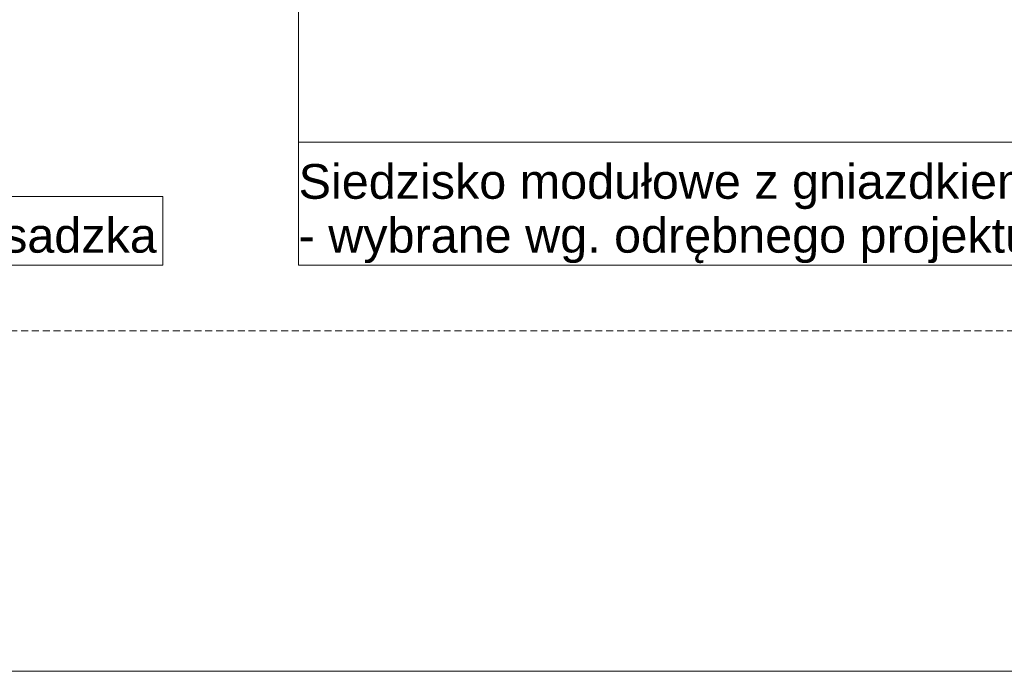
# Model space of a CAD drawing. Extents: x 180 to 9540, y 54 to 2910.
# Tile 7 of 82: x 5915 to 6624, y 60 to 529. Entities that reach past the tile are written whole.
import ezdxf
from ezdxf.xclip import XClip

# ---------------------------------------------------------------- set-up
doc = ezdxf.new("R2010")
doc.units = 0
doc.header["$MEASUREMENT"] = 0
doc.header["$XCLIPFRAME"] = 0
doc.linetypes.add('Przerywana długa', pattern=[78, 50, -28])
for name, color, linetype in [('810-G Ogólne', 7, 'Continuous'), ('820-G Rysunki Obrazki', 7, 'Continuous'), ('840-G Znaczniki ogólne', 7, 'Continuous')]:
    doc.layers.add(name, color=color, linetype=linetype)
doc.styles.add('STYL_AUTOMATYCZNY_3', font='arial.ttf')

# ---------------------------------------------------------------- blocks, each defined once
blk = doc.blocks.new('Rysunek_2_2', base_point=(4248.05, 809.8))
at = {"layer": '820-G Rysunki Obrazki', "color": 154, "linetype": 'Continuous', "lineweight": 13, "ltscale": 0.5}
for p, q in [((6115.55, 898.01), (6115.55, 352.38)), ((6857.27, 440.95), (6115.55, 440.95)), ((6115.55, 440.95), (6115.55, 352.38)), ((6017.88, 401.66), (5706.74, 401.66)), ((6017.88, 352.38), (6017.88, 401.66)), ((5706.74, 352.38), (6017.88, 352.38)), ((5706.74, 352.38), (6017.88, 352.38)), ((6115.55, 352.38), (6857.27, 352.38)), ((6115.55, 352.38), (6857.27, 352.38))]:
    blk.add_line(p, q, dxfattribs=at)
at = {"layer": '820-G Rysunki Obrazki', "color": 154, "linetype": 'Continuous', "lineweight": 13, "insert": (6115.55, 353.73), "char_height": 25, "attachment_point": 7, "line_spacing_factor": 0.930913, "style": 'STYL_AUTOMATYCZNY_3'}
blk.add_mtext('\\A1;{\\pql;\\fArial|b0|i0|c238|p0;\\W1.000000;Siedzisko \\fArial|b0|i0|c238|p0;\\W1.000000;modułowe z gniazdkiem elektrycznym\\P\\pql;\\fArial|b0|i0|c238|p0;\\W1.000000;- wybrane wg. odrębnego projektu}', dxfattribs=at)
at = {"layer": '820-G Rysunki Obrazki', "color": 154, "linetype": 'Continuous', "lineweight": 13, "insert": (5706.74, 353.73), "char_height": 25, "attachment_point": 7, "style": 'STYL_AUTOMATYCZNY_3'}
blk.add_mtext('\\A1;{\\pql;\\fArial|b0|i0|c238|p0;\\W1.000000;Istniejąc\\fArial|b0|i0|c238|p0;\\W1.000000;a posadzka}', dxfattribs=at)

msp = doc.modelspace()

# ---------------------------------------------------------------- linework, layer by layer
at = {"layer": '810-G Ogólne', "color": 7, "linetype": 'Continuous', "lineweight": 13, "ltscale": 0.1}
msp.add_line((8540, 60), (180, 60), dxfattribs=at)
at = {"layer": '840-G Znaczniki ogólne', "color": 8, "linetype": 'Przerywana długa', "lineweight": 13, "ltscale": 0.1}
msp.add_lwpolyline([(4133.62, 2650.02), (8557.15, 2650.02), (8557.15, 305.1), (4133.62, 305.1)], close=True, dxfattribs=at)

# ---------------------------------------------------------------- block references
at = {"layer": '820-G Rysunki Obrazki', "color": 7, "linetype": 'Continuous', "lineweight": 13, "ltscale": 0.1}
ref = msp.add_blockref('Rysunek_2_2', (4248.05, 809.8), dxfattribs=at)
XClip(ref).set_block_clipping_path([(4133.6196216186, 305.1003815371), (8557.1514411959, 2650.020916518)])

doc.saveas('drawing.dxf')
